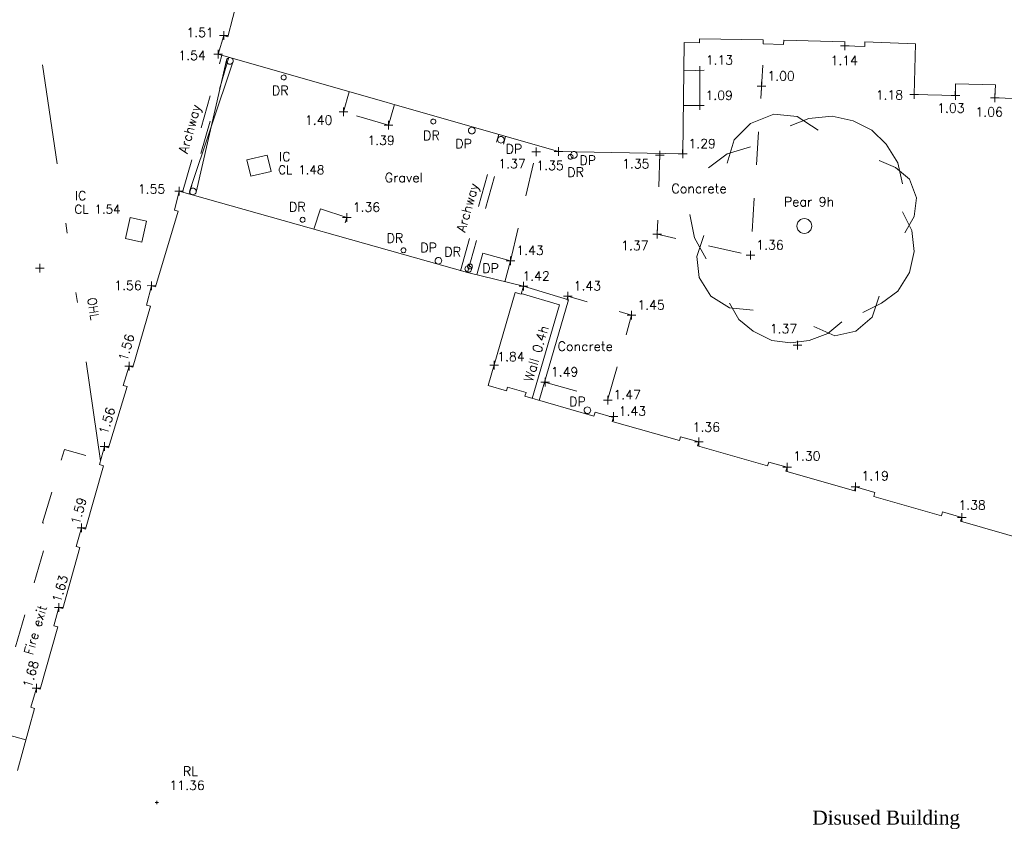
# Model space of a CAD drawing. Header units: metres. Extents: x 639013 to 639566, y 257273 to 257664.
# Tile 17 of 79: x 639202 to 639231, y 257455 to 257480. Entities that reach past the tile are written whole.
import ezdxf

# ---------------------------------------------------------------- set-up
doc = ezdxf.new("R2010")
doc.units = ezdxf.units.M
doc.linetypes.add('65208756-SWE-ZZ-XX-M-C-0002-FC06T002$0$03', pattern=[3, 1, -1, 1])
doc.linetypes.add('65208756-SWE-ZZ-XX-M-C-0002-FC06T002$0$IRRIGATION', pattern=[11.5, 3, -1.8, 0.3, -1.8, 0.3, -1.8, 2.5])
for name, color, linetype, lineweight in [('65208756-SWE-ZZ-XX-M-C-0002-FC06T002$0$0not0', 253, 'Continuous', 0), ('65208756-SWE-ZZ-XX-M-C-0002-FC06T002$0$SS_BUILDING', 253, 'Continuous', 0), ('65208756-SWE-ZZ-XX-M-C-0002-FC06T002$0$SS_COVERS', 253, 'Continuous', 0), ('65208756-SWE-ZZ-XX-M-C-0002-FC06T002$0$SS_DETAIL', 253, '65208756-SWE-ZZ-XX-M-C-0002-FC06T002$0$03', 0), ('65208756-SWE-ZZ-XX-M-C-0002-FC06T002$0$SS_GATE', 253, 'Continuous', 0), ('65208756-SWE-ZZ-XX-M-C-0002-FC06T002$0$SS_INTERNAL', 253, 'Continuous', 0), ('65208756-SWE-ZZ-XX-M-C-0002-FC06T002$0$SS_OHL', 253, '65208756-SWE-ZZ-XX-M-C-0002-FC06T002$0$IRRIGATION', 0), ('65208756-SWE-ZZ-XX-M-C-0002-FC06T002$0$SS_TEXT_GEN', 253, 'Continuous', 0), ('65208756-SWE-ZZ-XX-M-C-0002-FC06T002$0$SS_TREE', 253, 'Continuous', 0), ('65208756-SWE-ZZ-XX-M-C-0002-FC06T002$0$SS_TXT_DRAIN', 253, 'Continuous', 0), ('65208756-SWE-ZZ-XX-M-C-0002-FC06T002$0$SS_TXT_LEV_BLD', 253, 'Continuous', 0), ('65208756-SWE-ZZ-XX-M-C-0002-FC06T002$0$SS_TXT_LEV_GEN', 253, 'Continuous', 0), ('65208756-SWE-ZZ-XX-M-C-0002-FC06T002$0$SS_TXT_LEV_PNT', 253, 'Continuous', 0), ('65208756-SWE-ZZ-XX-M-C-0002-FC06T002$0$SS_TXT_TREE', 253, 'Continuous', 0), ('65208756-SWE-ZZ-XX-M-C-0002-FC06T002$0$SS_TXT_UTL_WATER', 253, 'Continuous', 0), ('65208756-SWE-ZZ-XX-M-C-0002-FC06T002$0$SS_UTL_TEXT', 253, 'Continuous', 0), ('65208756-SWE-ZZ-XX-M-C-0002-FC06T002$0$SS_WALL', 253, 'Continuous', 0)]:
    doc.layers.add(name, color=color, linetype=linetype, lineweight=lineweight)
doc.layers.add('Z-Xref', color=7, linetype='Continuous')
doc.styles.add('65208756-SWE-ZZ-XX-M-C-0002-FC06T002$0$ROMANS', font='ROMANS')
doc.styles.add('65208756-SWE-ZZ-XX-M-C-0002-FC06T002$0$Surveysolutions', font='romantic.ttf')

# ---------------------------------------------------------------- blocks, each defined once
blk = doc.blocks.new('65208756-SWE-ZZ-XX-M-C-0002-FC06T002')
at = {"layer": '65208756-SWE-ZZ-XX-M-C-0002-FC06T002$0$0not0', "linetype": 'Continuous'}
for p, q in [((639207.785, 257479.282), (639208.045, 257479.282)), ((639207.915, 257479.152), (639207.915, 257479.412)), ((639226.39, 257478.974), (639226.65, 257478.974)), ((639226.52, 257478.844), (639226.52, 257479.104)), ((639207.611, 257478.725), (639207.871, 257478.725)), ((639207.741, 257478.595), (639207.741, 257478.855)), ((639208.044, 257478.608), (639208.068, 257478.618)), ((639208.068, 257478.618), (639208.094, 257478.622)), ((639208.094, 257478.622), (639208.12, 257478.618)), ((639208.12, 257478.618), (639208.144, 257478.608)), ((639207.994, 257478.522), (639207.998, 257478.548)), ((639207.998, 257478.496), (639207.994, 257478.522)), ((639207.998, 257478.548), (639208.008, 257478.572)), ((639208.008, 257478.472), (639207.998, 257478.496)), ((639208.008, 257478.572), (639208.024, 257478.592)), ((639208.024, 257478.452), (639208.008, 257478.472)), ((639208.024, 257478.592), (639208.044, 257478.608)), ((639208.044, 257478.436), (639208.024, 257478.452)), ((639208.068, 257478.426), (639208.044, 257478.436)), ((639208.094, 257478.422), (639208.068, 257478.426)), ((639208.12, 257478.426), (639208.094, 257478.422)), ((639208.144, 257478.436), (639208.12, 257478.426)), ((639208.144, 257478.608), (639208.164, 257478.592)), ((639208.164, 257478.452), (639208.144, 257478.436)), ((639208.164, 257478.592), (639208.18, 257478.572)), ((639208.18, 257478.472), (639208.164, 257478.452)), ((639208.18, 257478.572), (639208.19, 257478.548)), ((639208.19, 257478.496), (639208.18, 257478.472)), ((639208.19, 257478.548), (639208.194, 257478.522)), ((639208.194, 257478.522), (639208.19, 257478.496)), ((639222.182, 257478.11), (639222.182, 257478.37)), ((639209.633, 257478.026), (639209.636, 257478.045)), ((639209.636, 257478.006), (639209.633, 257478.026)), ((639209.636, 257478.045), (639209.643, 257478.063)), ((639209.643, 257478.063), (639209.655, 257478.078)), ((639209.655, 257478.078), (639209.67, 257478.09)), ((639209.67, 257478.09), (639209.688, 257478.098)), ((639209.688, 257478.098), (639209.708, 257478.101)), ((639209.708, 257478.101), (639209.727, 257478.098)), ((639209.727, 257478.098), (639209.745, 257478.091)), ((639209.745, 257478.091), (639209.76, 257478.079)), ((639209.76, 257478.079), (639209.772, 257478.064)), ((639209.772, 257478.064), (639209.78, 257478.046)), ((639209.78, 257478.046), (639209.783, 257478.026)), ((639209.783, 257478.026), (639209.78, 257478.007)), ((639222.052, 257478.24), (639222.312, 257478.241)), ((639209.643, 257477.988), (639209.636, 257478.006)), ((639209.655, 257477.973), (639209.643, 257477.988)), ((639209.67, 257477.961), (639209.655, 257477.973)), ((639209.688, 257477.954), (639209.67, 257477.961)), ((639209.708, 257477.951), (639209.688, 257477.954)), ((639209.727, 257477.954), (639209.708, 257477.951)), ((639209.745, 257477.962), (639209.727, 257477.954)), ((639209.76, 257477.974), (639209.745, 257477.962)), ((639209.772, 257477.989), (639209.76, 257477.974)), ((639209.78, 257478.007), (639209.772, 257477.989)), ((639223.9, 257477.763), (639224.16, 257477.763)), ((639224.03, 257477.633), (639224.03, 257477.893)), ((639228.472, 257477.519), (639228.732, 257477.519)), ((639228.602, 257477.389), (639228.601, 257477.649)), ((639229.706, 257477.484), (639229.966, 257477.484)), ((639229.836, 257477.354), (639229.835, 257477.614)), ((639231.024, 257477.282), (639231.024, 257477.542)), ((639222.044, 257477.182), (639222.304, 257477.182)), ((639222.175, 257477.052), (639222.174, 257477.312)), ((639230.894, 257477.412), (639231.154, 257477.412)), ((639211.365, 257476.993), (639211.625, 257476.993)), ((639211.495, 257476.863), (639211.495, 257477.123)), ((639212.721, 257476.598), (639212.981, 257476.598)), ((639212.851, 257476.468), (639212.851, 257476.728)), ((639214.115, 257476.706), (639214.118, 257476.726)), ((639214.118, 257476.687), (639214.115, 257476.706)), ((639214.118, 257476.726), (639214.126, 257476.744)), ((639214.126, 257476.669), (639214.118, 257476.687)), ((639214.126, 257476.744), (639214.138, 257476.759)), ((639214.138, 257476.654), (639214.126, 257476.669)), ((639214.138, 257476.759), (639214.153, 257476.771)), ((639214.153, 257476.642), (639214.138, 257476.654)), ((639214.153, 257476.771), (639214.171, 257476.778)), ((639214.171, 257476.634), (639214.153, 257476.642)), ((639214.171, 257476.778), (639214.19, 257476.781)), ((639214.19, 257476.631), (639214.171, 257476.634)), ((639214.19, 257476.781), (639214.21, 257476.778)), ((639214.21, 257476.634), (639214.19, 257476.631)), ((639214.21, 257476.778), (639214.228, 257476.771)), ((639214.228, 257476.642), (639214.21, 257476.634)), ((639214.228, 257476.771), (639214.243, 257476.759)), ((639214.243, 257476.654), (639214.228, 257476.642)), ((639214.243, 257476.759), (639214.255, 257476.744)), ((639214.255, 257476.669), (639214.243, 257476.654)), ((639214.255, 257476.744), (639214.262, 257476.726)), ((639214.262, 257476.687), (639214.255, 257476.669)), ((639214.262, 257476.726), (639214.265, 257476.706)), ((639214.265, 257476.706), (639214.262, 257476.687)), ((639215.246, 257476.433), (639215.25, 257476.459)), ((639215.25, 257476.407), (639215.246, 257476.433)), ((639215.25, 257476.459), (639215.26, 257476.483)), ((639215.26, 257476.383), (639215.25, 257476.407)), ((639215.26, 257476.483), (639215.276, 257476.503)), ((639215.276, 257476.363), (639215.26, 257476.383)), ((639215.276, 257476.503), (639215.296, 257476.519)), ((639215.296, 257476.347), (639215.276, 257476.363)), ((639215.296, 257476.519), (639215.32, 257476.529)), ((639215.32, 257476.337), (639215.296, 257476.347)), ((639215.32, 257476.529), (639215.346, 257476.533)), ((639215.346, 257476.333), (639215.32, 257476.337)), ((639215.346, 257476.533), (639215.372, 257476.529)), ((639215.372, 257476.337), (639215.346, 257476.333)), ((639215.372, 257476.529), (639215.396, 257476.519)), ((639215.396, 257476.347), (639215.372, 257476.337)), ((639215.396, 257476.519), (639215.416, 257476.503)), ((639215.416, 257476.363), (639215.396, 257476.347)), ((639215.416, 257476.503), (639215.432, 257476.483)), ((639215.432, 257476.383), (639215.416, 257476.363)), ((639215.432, 257476.483), (639215.442, 257476.459)), ((639215.442, 257476.407), (639215.432, 257476.383)), ((639215.442, 257476.459), (639215.446, 257476.433)), ((639215.446, 257476.433), (639215.442, 257476.407)), ((639216.19, 257476.254), (639216.216, 257476.258)), ((639216.216, 257476.258), (639216.242, 257476.254)), ((639216.116, 257476.158), (639216.12, 257476.184)), ((639216.12, 257476.132), (639216.116, 257476.158)), ((639216.12, 257476.184), (639216.13, 257476.208)), ((639216.13, 257476.108), (639216.12, 257476.132)), ((639216.13, 257476.208), (639216.146, 257476.228)), ((639216.146, 257476.088), (639216.13, 257476.108)), ((639216.146, 257476.228), (639216.166, 257476.244)), ((639216.166, 257476.072), (639216.146, 257476.088)), ((639216.166, 257476.244), (639216.19, 257476.254)), ((639216.19, 257476.062), (639216.166, 257476.072)), ((639216.216, 257476.058), (639216.19, 257476.062)), ((639216.242, 257476.062), (639216.216, 257476.058)), ((639216.242, 257476.254), (639216.266, 257476.244)), ((639216.266, 257476.072), (639216.242, 257476.062)), ((639216.266, 257476.244), (639216.286, 257476.228)), ((639216.286, 257476.088), (639216.266, 257476.072)), ((639216.286, 257476.228), (639216.302, 257476.209)), ((639216.302, 257476.109), (639216.286, 257476.088)), ((639216.302, 257476.209), (639216.312, 257476.185)), ((639216.312, 257476.133), (639216.302, 257476.109)), ((639216.312, 257476.185), (639216.316, 257476.159)), ((639216.316, 257476.159), (639216.312, 257476.133)), ((639217.141, 257475.797), (639217.401, 257475.798)), ((639217.272, 257475.668), (639217.271, 257475.928)), ((639217.815, 257475.806), (639218.075, 257475.806)), ((639217.945, 257475.676), (639217.945, 257475.936)), ((639218.229, 257475.647), (639218.232, 257475.667)), ((639218.232, 257475.667), (639218.24, 257475.685)), ((639218.24, 257475.685), (639218.252, 257475.7)), ((639218.252, 257475.7), (639218.267, 257475.712)), ((639218.267, 257475.712), (639218.285, 257475.72)), ((639218.285, 257475.72), (639218.304, 257475.723)), ((639218.304, 257475.723), (639218.324, 257475.72)), ((639218.307, 257475.706), (639218.311, 257475.732)), ((639218.311, 257475.68), (639218.307, 257475.706)), ((639218.311, 257475.732), (639218.321, 257475.756)), ((639218.321, 257475.656), (639218.311, 257475.68)), ((639218.321, 257475.756), (639218.337, 257475.776)), ((639218.324, 257475.72), (639218.342, 257475.712)), ((639218.337, 257475.776), (639218.357, 257475.792)), ((639218.342, 257475.712), (639218.357, 257475.7)), ((639218.357, 257475.792), (639218.381, 257475.802)), ((639218.357, 257475.7), (639218.369, 257475.685)), ((639218.369, 257475.685), (639218.376, 257475.667)), ((639218.376, 257475.667), (639218.379, 257475.648)), ((639218.381, 257475.802), (639218.407, 257475.806)), ((639218.407, 257475.806), (639218.433, 257475.802)), ((639218.433, 257475.802), (639218.457, 257475.792)), ((639218.457, 257475.792), (639218.477, 257475.776)), ((639218.477, 257475.776), (639218.493, 257475.756)), ((639218.493, 257475.756), (639218.503, 257475.732)), ((639218.503, 257475.68), (639218.493, 257475.656)), ((639218.503, 257475.732), (639218.507, 257475.706)), ((639218.507, 257475.706), (639218.503, 257475.68)), ((639220.85, 257475.694), (639221.11, 257475.694)), ((639220.98, 257475.564), (639220.98, 257475.824)), ((639221.534, 257475.734), (639221.794, 257475.734)), ((639221.664, 257475.604), (639221.663, 257475.864)), ((639218.232, 257475.628), (639218.229, 257475.647)), ((639218.24, 257475.61), (639218.232, 257475.628)), ((639218.252, 257475.595), (639218.24, 257475.61)), ((639218.267, 257475.583), (639218.252, 257475.595)), ((639218.285, 257475.576), (639218.267, 257475.583)), ((639218.304, 257475.573), (639218.285, 257475.576)), ((639218.324, 257475.576), (639218.304, 257475.573)), ((639218.337, 257475.636), (639218.321, 257475.656)), ((639218.342, 257475.583), (639218.324, 257475.576)), ((639218.357, 257475.62), (639218.337, 257475.636)), ((639218.357, 257475.595), (639218.342, 257475.583)), ((639218.381, 257475.61), (639218.357, 257475.62)), ((639218.369, 257475.61), (639218.357, 257475.595)), ((639218.376, 257475.628), (639218.369, 257475.61)), ((639218.379, 257475.648), (639218.376, 257475.628)), ((639218.407, 257475.606), (639218.381, 257475.61)), ((639218.433, 257475.61), (639218.407, 257475.606)), ((639218.457, 257475.62), (639218.433, 257475.61)), ((639218.477, 257475.636), (639218.457, 257475.62)), ((639218.493, 257475.656), (639218.477, 257475.636)), ((639206.448, 257474.621), (639206.708, 257474.621)), ((639206.578, 257474.491), (639206.578, 257474.751)), ((639206.887, 257474.609), (639206.891, 257474.635)), ((639206.891, 257474.583), (639206.887, 257474.609)), ((639206.891, 257474.635), (639206.901, 257474.659)), ((639206.901, 257474.559), (639206.891, 257474.583)), ((639206.901, 257474.659), (639206.917, 257474.679)), ((639206.917, 257474.539), (639206.901, 257474.559)), ((639206.917, 257474.679), (639206.937, 257474.695)), ((639206.937, 257474.523), (639206.917, 257474.539)), ((639206.937, 257474.695), (639206.961, 257474.705)), ((639206.961, 257474.513), (639206.937, 257474.523)), ((639206.961, 257474.705), (639206.987, 257474.709)), ((639206.987, 257474.509), (639206.961, 257474.513)), ((639206.987, 257474.709), (639207.013, 257474.705)), ((639207.013, 257474.513), (639206.987, 257474.509)), ((639207.013, 257474.705), (639207.037, 257474.695)), ((639207.037, 257474.523), (639207.013, 257474.513)), ((639207.037, 257474.695), (639207.057, 257474.679)), ((639207.057, 257474.539), (639207.037, 257474.523)), ((639207.057, 257474.679), (639207.073, 257474.66)), ((639207.073, 257474.56), (639207.057, 257474.539)), ((639207.073, 257474.66), (639207.083, 257474.636)), ((639207.083, 257474.584), (639207.073, 257474.56)), ((639207.083, 257474.636), (639207.087, 257474.61)), ((639207.087, 257474.61), (639207.083, 257474.584)), ((639211.604, 257473.697), (639211.604, 257473.957)), ((639210.198, 257473.758), (639210.201, 257473.778)), ((639210.201, 257473.739), (639210.198, 257473.758)), ((639210.201, 257473.778), (639210.209, 257473.796)), ((639210.209, 257473.721), (639210.201, 257473.739)), ((639210.209, 257473.796), (639210.221, 257473.811)), ((639210.221, 257473.706), (639210.209, 257473.721)), ((639210.221, 257473.811), (639210.236, 257473.823)), ((639210.236, 257473.694), (639210.221, 257473.706)), ((639210.236, 257473.823), (639210.254, 257473.83)), ((639210.254, 257473.686), (639210.236, 257473.694)), ((639210.254, 257473.83), (639210.273, 257473.833)), ((639210.273, 257473.683), (639210.254, 257473.686)), ((639210.273, 257473.833), (639210.293, 257473.83)), ((639210.293, 257473.686), (639210.273, 257473.683)), ((639210.293, 257473.83), (639210.311, 257473.823)), ((639210.311, 257473.694), (639210.293, 257473.686)), ((639210.311, 257473.823), (639210.326, 257473.811)), ((639210.326, 257473.706), (639210.311, 257473.694)), ((639210.326, 257473.811), (639210.338, 257473.796)), ((639210.338, 257473.721), (639210.326, 257473.706)), ((639210.338, 257473.796), (639210.345, 257473.778)), ((639210.345, 257473.739), (639210.338, 257473.721)), ((639210.345, 257473.778), (639210.348, 257473.758)), ((639210.348, 257473.758), (639210.345, 257473.739)), ((639211.474, 257473.827), (639211.734, 257473.827)), ((639225.085, 257473.571), (639225.094, 257473.63)), ((639225.094, 257473.63), (639225.117, 257473.684)), ((639225.117, 257473.684), (639225.153, 257473.729)), ((639225.153, 257473.729), (639225.198, 257473.765)), ((639225.198, 257473.765), (639225.252, 257473.788)), ((639225.252, 257473.788), (639225.31, 257473.797)), ((639225.31, 257473.797), (639225.369, 257473.788)), ((639225.369, 257473.788), (639225.423, 257473.765)), ((639225.423, 257473.765), (639225.468, 257473.729)), ((639225.468, 257473.729), (639225.504, 257473.684)), ((639225.504, 257473.684), (639225.526, 257473.63)), ((639225.526, 257473.63), (639225.535, 257473.572)), ((639220.773, 257473.323), (639221.033, 257473.323)), ((639220.903, 257473.193), (639220.903, 257473.453)), ((639225.094, 257473.513), (639225.085, 257473.571)), ((639225.117, 257473.459), (639225.094, 257473.513)), ((639225.153, 257473.414), (639225.117, 257473.459)), ((639225.198, 257473.378), (639225.153, 257473.414)), ((639225.252, 257473.356), (639225.198, 257473.378)), ((639225.311, 257473.347), (639225.252, 257473.356)), ((639225.369, 257473.356), (639225.311, 257473.347)), ((639225.423, 257473.378), (639225.369, 257473.356)), ((639225.468, 257473.414), (639225.423, 257473.378)), ((639225.504, 257473.459), (639225.468, 257473.414)), ((639225.526, 257473.513), (639225.504, 257473.459)), ((639225.535, 257473.572), (639225.526, 257473.513)), ((639213.222, 257472.845), (639213.225, 257472.864)), ((639213.225, 257472.825), (639213.222, 257472.845)), ((639213.225, 257472.864), (639213.233, 257472.882)), ((639213.233, 257472.807), (639213.225, 257472.825)), ((639213.233, 257472.882), (639213.245, 257472.897)), ((639213.245, 257472.792), (639213.233, 257472.807)), ((639213.245, 257472.897), (639213.26, 257472.909)), ((639213.26, 257472.78), (639213.245, 257472.792)), ((639213.26, 257472.909), (639213.278, 257472.917)), ((639213.278, 257472.773), (639213.26, 257472.78)), ((639213.278, 257472.917), (639213.297, 257472.92)), ((639213.297, 257472.77), (639213.278, 257472.773)), ((639213.297, 257472.92), (639213.317, 257472.917)), ((639213.317, 257472.773), (639213.297, 257472.77)), ((639213.317, 257472.917), (639213.335, 257472.909)), ((639213.335, 257472.78), (639213.317, 257472.773)), ((639213.335, 257472.909), (639213.35, 257472.897)), ((639213.35, 257472.792), (639213.335, 257472.78)), ((639213.35, 257472.897), (639213.362, 257472.882)), ((639213.362, 257472.807), (639213.35, 257472.792)), ((639213.362, 257472.882), (639213.369, 257472.864)), ((639213.369, 257472.825), (639213.362, 257472.807)), ((639213.369, 257472.864), (639213.372, 257472.845)), ((639213.372, 257472.845), (639213.369, 257472.825)), ((639223.696, 257472.566), (639223.696, 257472.826)), ((639202.401, 257472.181), (639202.401, 257472.441)), ((639214.243, 257472.531), (639214.247, 257472.557)), ((639214.247, 257472.505), (639214.243, 257472.531)), ((639214.247, 257472.557), (639214.257, 257472.581)), ((639214.257, 257472.481), (639214.247, 257472.505)), ((639214.257, 257472.581), (639214.273, 257472.601)), ((639214.273, 257472.461), (639214.257, 257472.481)), ((639214.273, 257472.601), (639214.293, 257472.617)), ((639214.293, 257472.445), (639214.273, 257472.461)), ((639214.293, 257472.617), (639214.317, 257472.628)), ((639214.317, 257472.436), (639214.293, 257472.445)), ((639214.317, 257472.628), (639214.343, 257472.632)), ((639214.343, 257472.432), (639214.317, 257472.436)), ((639214.343, 257472.632), (639214.369, 257472.628)), ((639214.369, 257472.436), (639214.343, 257472.432)), ((639214.369, 257472.628), (639214.393, 257472.618)), ((639214.393, 257472.446), (639214.369, 257472.436)), ((639214.393, 257472.618), (639214.413, 257472.602)), ((639214.413, 257472.462), (639214.393, 257472.446)), ((639214.413, 257472.602), (639214.429, 257472.582)), ((639214.429, 257472.482), (639214.413, 257472.462)), ((639214.429, 257472.582), (639214.439, 257472.558)), ((639214.439, 257472.506), (639214.429, 257472.482)), ((639214.439, 257472.558), (639214.443, 257472.532)), ((639214.443, 257472.532), (639214.439, 257472.506)), ((639215.236, 257472.412), (639215.251, 257472.424)), ((639215.251, 257472.424), (639215.269, 257472.431)), ((639215.269, 257472.431), (639215.288, 257472.434)), ((639215.288, 257472.434), (639215.308, 257472.431)), ((639215.308, 257472.431), (639215.326, 257472.424)), ((639215.326, 257472.424), (639215.341, 257472.412)), ((639216.376, 257472.532), (639216.636, 257472.532)), ((639216.506, 257472.402), (639216.506, 257472.662)), ((639223.566, 257472.696), (639223.826, 257472.696)), ((639202.271, 257472.311), (639202.531, 257472.311)), ((639215.14, 257472.285), (639215.144, 257472.311)), ((639215.144, 257472.259), (639215.14, 257472.285)), ((639215.144, 257472.311), (639215.154, 257472.335)), ((639215.155, 257472.235), (639215.144, 257472.259)), ((639215.154, 257472.335), (639215.17, 257472.355)), ((639215.171, 257472.215), (639215.155, 257472.235)), ((639215.17, 257472.355), (639215.19, 257472.371)), ((639215.191, 257472.199), (639215.171, 257472.215)), ((639215.19, 257472.371), (639215.214, 257472.381)), ((639215.215, 257472.189), (639215.191, 257472.199)), ((639215.213, 257472.359), (639215.216, 257472.379)), ((639215.216, 257472.34), (639215.213, 257472.359)), ((639215.214, 257472.381), (639215.24, 257472.385)), ((639215.241, 257472.185), (639215.215, 257472.189)), ((639215.216, 257472.379), (639215.224, 257472.397)), ((639215.224, 257472.322), (639215.216, 257472.34)), ((639215.224, 257472.397), (639215.236, 257472.412)), ((639215.236, 257472.307), (639215.224, 257472.322)), ((639215.251, 257472.295), (639215.236, 257472.307)), ((639215.24, 257472.385), (639215.266, 257472.381)), ((639215.267, 257472.189), (639215.241, 257472.185)), ((639215.269, 257472.287), (639215.251, 257472.295)), ((639215.266, 257472.381), (639215.29, 257472.371)), ((639215.291, 257472.199), (639215.267, 257472.189)), ((639215.288, 257472.284), (639215.269, 257472.287)), ((639215.308, 257472.287), (639215.288, 257472.284)), ((639215.29, 257472.371), (639215.31, 257472.355)), ((639215.311, 257472.215), (639215.291, 257472.199)), ((639215.326, 257472.295), (639215.308, 257472.287)), ((639215.31, 257472.355), (639215.326, 257472.335)), ((639215.327, 257472.235), (639215.311, 257472.215)), ((639215.326, 257472.335), (639215.336, 257472.311)), ((639215.341, 257472.307), (639215.326, 257472.295)), ((639215.336, 257472.259), (639215.327, 257472.235)), ((639215.336, 257472.311), (639215.34, 257472.285)), ((639215.34, 257472.285), (639215.336, 257472.259)), ((639215.341, 257472.412), (639215.353, 257472.397)), ((639215.353, 257472.322), (639215.341, 257472.307)), ((639215.353, 257472.397), (639215.36, 257472.379)), ((639215.36, 257472.34), (639215.353, 257472.322)), ((639215.36, 257472.379), (639215.363, 257472.359)), ((639215.363, 257472.359), (639215.36, 257472.34)), ((639205.75, 257471.652), (639205.75, 257471.912)), ((639216.89, 257471.633), (639216.89, 257471.893)), ((639205.62, 257471.782), (639205.88, 257471.783)), ((639216.76, 257471.763), (639217.02, 257471.763)), ((639218.224, 257471.337), (639218.224, 257471.597)), ((639218.094, 257471.466), (639218.354, 257471.467)), ((639220.133, 257470.766), (639220.133, 257471.026)), ((639220.003, 257470.896), (639220.263, 257470.896)), ((639225.101, 257469.865), (639225.101, 257470.125)), ((639224.971, 257469.995), (639225.231, 257469.995)), ((639205.072, 257469.241), (639205.072, 257469.501)), ((639216.013, 257469.271), (639216.013, 257469.531)), ((639204.942, 257469.371), (639205.202, 257469.371)), ((639215.883, 257469.401), (639216.143, 257469.401)), ((639217.411, 257468.889), (639217.671, 257468.889)), ((639217.541, 257468.759), (639217.541, 257469.019)), ((639219.287, 257468.351), (639219.547, 257468.351)), ((639219.417, 257468.221), (639219.417, 257468.481)), ((639218.71, 257468.046), (639218.714, 257468.072)), ((639218.714, 257468.02), (639218.71, 257468.046)), ((639218.714, 257468.072), (639218.724, 257468.096)), ((639218.724, 257467.996), (639218.714, 257468.02)), ((639218.724, 257468.096), (639218.74, 257468.116)), ((639218.74, 257467.976), (639218.724, 257467.996)), ((639218.74, 257468.116), (639218.76, 257468.132)), ((639218.76, 257468.132), (639218.784, 257468.143)), ((639218.784, 257468.143), (639218.81, 257468.147)), ((639218.81, 257468.147), (639218.836, 257468.143)), ((639218.836, 257468.143), (639218.86, 257468.133)), ((639218.86, 257468.133), (639218.88, 257468.117)), ((639218.88, 257468.117), (639218.896, 257468.097)), ((639218.896, 257467.997), (639218.88, 257467.977)), ((639218.896, 257468.097), (639218.906, 257468.073)), ((639218.906, 257468.021), (639218.896, 257467.997)), ((639218.906, 257468.073), (639218.91, 257468.047)), ((639218.91, 257468.047), (639218.906, 257468.021)), ((639218.76, 257467.96), (639218.74, 257467.976)), ((639218.784, 257467.951), (639218.76, 257467.96)), ((639218.81, 257467.947), (639218.784, 257467.951)), ((639218.836, 257467.951), (639218.81, 257467.947)), ((639218.86, 257467.961), (639218.836, 257467.951)), ((639218.88, 257467.977), (639218.86, 257467.961)), ((639219.465, 257467.857), (639219.725, 257467.857)), ((639219.595, 257467.727), (639219.595, 257467.987)), ((639222.145, 257466.965), (639222.144, 257467.225)), ((639204.211, 257466.957), (639204.471, 257466.957)), ((639204.341, 257466.827), (639204.341, 257467.087)), ((639222.015, 257467.095), (639222.275, 257467.095)), ((639224.663, 257466.335), (639224.923, 257466.335)), ((639224.793, 257466.205), (639224.793, 257466.465)), ((639226.713, 257465.747), (639226.973, 257465.747)), ((639226.843, 257465.617), (639226.843, 257465.877)), ((639229.897, 257464.833), (639230.157, 257464.833)), ((639230.027, 257464.703), (639230.027, 257464.963)), ((639203.52, 257464.516), (639203.78, 257464.516)), ((639203.65, 257464.386), (639203.65, 257464.646)), ((639202.838, 257462.136), (639203.098, 257462.136)), ((639202.968, 257462.006), (639202.968, 257462.266)), ((639202.295, 257459.582), (639202.295, 257459.842)), ((639202.165, 257459.712), (639202.425, 257459.712)), ((639205.854, 257456.284), (639205.954, 257456.284)), ((639205.904, 257456.234), (639205.904, 257456.334))]:
    blk.add_line(p, q, dxfattribs=at)
at = {"layer": '65208756-SWE-ZZ-XX-M-C-0002-FC06T002$0$SS_BUILDING'}
for p, q in [((639208.628, 257481.561), (639208.029, 257479.246)), ((639207.915, 257479.282), (639207.741, 257478.725)), ((639208.029, 257479.246), (639207.915, 257479.282)), ((639221.664, 257475.734), (639221.707, 257479.075)), ((639221.707, 257479.075), (639222.168, 257479.061)), ((639222.168, 257479.061), (639222.17, 257479.181)), ((639222.17, 257479.181), (639224.078, 257479.154)), ((639224.078, 257479.154), (639224.076, 257479.034)), ((639224.076, 257479.034), (639224.69, 257479.019)), ((639224.69, 257479.019), (639224.692, 257479.145)), ((639224.692, 257479.145), (639226.523, 257479.094)), ((639226.523, 257479.094), (639226.52, 257478.974)), ((639226.52, 257478.974), (639227.122, 257478.959)), ((639227.122, 257478.959), (639227.126, 257479.093)), ((639227.126, 257479.093), (639228.642, 257479.034)), ((639228.642, 257479.034), (639228.6, 257477.519)), ((639207.741, 257478.725), (639217.945, 257475.806)), ((639229.836, 257477.484), (639229.845, 257477.834)), ((639229.845, 257477.834), (639231.035, 257477.801)), ((639231.035, 257477.801), (639231.024, 257477.412)), ((639228.6, 257477.519), (639229.836, 257477.484)), ((639231.024, 257477.412), (639232.249, 257477.378)), ((639217.945, 257475.806), (639221.664, 257475.734))]:
    blk.add_line(p, q, dxfattribs=at)
at = {"layer": '65208756-SWE-ZZ-XX-M-C-0002-FC06T002$0$SS_BUILDING', "flags": 128}
blk.add_lwpolyline([(639201.729, 257457.246), (639202.24, 257459.106), (639202.125, 257459.139), (639202.295, 257459.712), (639202.41, 257459.679), (639202.939, 257461.548), (639202.823, 257461.579), (639202.968, 257462.136), (639203.084, 257462.105), (639203.598, 257463.926), (639203.483, 257463.96), (639203.65, 257464.516), (639203.765, 257464.483), (639204.302, 257466.379), (639204.188, 257466.416), (639204.341, 257466.957), (639204.456, 257466.92), (639205.016, 257468.757), (639204.901, 257468.79), (639205.072, 257469.371), (639205.187, 257469.338), (639205.712, 257471.165), (639205.596, 257471.197), (639205.75, 257471.782), (639205.865, 257471.75), (639206.548, 257474.013), (639206.432, 257474.045), (639206.578, 257474.621), (639215.211, 257472.173), (639216.89, 257471.763), (639216.82, 257471.527), (639216.642, 257471.576), (639215.835, 257468.787), (639216.385, 257468.628), (639216.419, 257468.743), (639216.97, 257468.58), (639216.936, 257468.465), (639219.005, 257467.871), (639219.038, 257467.986), (639219.587, 257467.829), (639219.554, 257467.713), (639221.571, 257467.135), (639221.604, 257467.25), (639222.145, 257467.095), (639222.111, 257466.98), (639224.21, 257466.378), (639224.243, 257466.493), (639224.793, 257466.335), (639224.76, 257466.22), (639226.81, 257465.631), (639226.843, 257465.747), (639227.423, 257465.58), (639227.39, 257465.465), (639229.416, 257464.884), (639229.449, 257464.999), (639230.027, 257464.833), (639229.994, 257464.718), (639232.037, 257464.132)], dxfattribs=at)
at = {"layer": '65208756-SWE-ZZ-XX-M-C-0002-FC06T002$0$SS_COVERS', "flags": 128}
for points in [[(639208.604, 257475.553), (639209.216, 257475.696), (639209.33, 257475.21), (639208.718, 257475.066), (639208.604, 257475.553)], [(639204.965, 257473.2), (639205.107, 257473.828), (639205.595, 257473.717), (639205.452, 257473.089), (639204.965, 257473.2)]]:
    blk.add_lwpolyline(points, dxfattribs=at)
at = {"layer": '65208756-SWE-ZZ-XX-M-C-0002-FC06T002$0$SS_DETAIL'}
for p, q in [((639206.679, 257474.592), (639207.852, 257478.693)), ((639208.062, 257478.633), (639206.876, 257474.537)), ((639221.696, 257478.244), (639222.182, 257478.24)), ((639222.182, 257478.24), (639222.174, 257477.182)), ((639211.495, 257476.993), (639211.672, 257477.601)), ((639213.03, 257477.212), (639212.851, 257476.598)), ((639222.174, 257477.182), (639221.682, 257477.185)), ((639212.851, 257476.598), (639211.495, 257476.993)), ((639215.003, 257472.231), (639216.151, 257476.32)), ((639215.211, 257472.173), (639216.358, 257476.26)), ((639216.506, 257472.532), (639217.316, 257475.986)), ((639210.612, 257473.477), (639210.81, 257474.085)), ((639215.496, 257472.107), (639215.679, 257472.762)), ((639215.679, 257472.762), (639216.506, 257472.532)), ((639216.506, 257472.532), (639216.33, 257471.9))]:
    blk.add_line(p, q, dxfattribs=at)
at = {"layer": '65208756-SWE-ZZ-XX-M-C-0002-FC06T002$0$SS_DETAIL', "flags": 128}
for points in [[(639220.982, 257475.747), (639220.903, 257473.323), (639223.696, 257472.696), (639224.113, 257479.033)], [(639210.81, 257474.085), (639211.604, 257473.827), (639211.417, 257473.249)], [(639217.526, 257468.893), (639219.417, 257468.351), (639220.133, 257470.896), (639218.224, 257471.467), (639218.203, 257471.386)], [(639200.547, 257457.116), (639202.731, 257464.579), (639202.481, 257464.67), (639203.134, 257466.866), (639204.231, 257466.566)], [(639201.982, 257458.167), (639200.938, 257458.454)]]:
    blk.add_lwpolyline(points, dxfattribs=at)
at = {"layer": '65208756-SWE-ZZ-XX-M-C-0002-FC06T002$0$SS_GATE'}
for p, q in [((639206.891, 257474.635), (639208.187, 257478.488)), ((639207.998, 257478.548), (639207.083, 257474.584))]:
    blk.add_line(p, q, dxfattribs=at)
at = {"layer": '65208756-SWE-ZZ-XX-M-C-0002-FC06T002$0$SS_OHL', "flags": 128}
blk.add_lwpolyline([(639204.221, 257466.533), (639199.211, 257500.704), (639211.732, 257497.146)], dxfattribs=at)
at = {"layer": '65208756-SWE-ZZ-XX-M-C-0002-FC06T002$0$SS_TREE'}
for p, q in [((639223.698, 257476.65), (639224.398, 257476.931)), ((639224.398, 257476.931), (639225.098, 257476.861)), ((639225.098, 257476.861), (639225.728, 257476.442)), ((639225.448, 257476.792), (639226.148, 257476.862)), ((639226.148, 257476.862), (639226.778, 257476.723)), ((639223.209, 257476.16), (639223.698, 257476.65)), ((639224.888, 257476.581), (639225.448, 257476.792)), ((639226.778, 257476.723), (639227.338, 257476.443)), ((639227.338, 257476.443), (639227.759, 257476.023)), ((639222.999, 257475.46), (639223.209, 257476.16)), ((639227.759, 257476.023), (639228.109, 257475.464)), ((639222.439, 257475.32), (639222.999, 257475.74)), ((639222.999, 257475.74), (639223.699, 257475.95)), ((639227.549, 257475.533), (639228.039, 257475.324)), ((639228.109, 257475.464), (639228.25, 257474.834)), ((639228.039, 257475.324), (639228.459, 257474.974)), ((639228.459, 257474.974), (639228.67, 257474.414)), ((639228.67, 257474.414), (639228.6, 257473.854)), ((639222.021, 257473.219), (639221.88, 257473.919)), ((639228.25, 257473.994), (639228.531, 257473.434)), ((639228.6, 257473.854), (639228.321, 257473.364)), ((639228.531, 257473.434), (639228.601, 257472.804)), ((639222.371, 257472.589), (639222.021, 257473.219)), ((639222.091, 257472.659), (639222.301, 257473.289)), ((639228.601, 257472.804), (639228.461, 257472.174)), ((639222.162, 257472.029), (639222.091, 257472.659)), ((639228.461, 257472.174), (639228.112, 257471.614)), ((639222.512, 257471.47), (639222.162, 257472.029)), ((639228.112, 257471.614), (639227.622, 257471.263)), ((639223.072, 257471.12), (639222.512, 257471.47)), ((639223.352, 257470.77), (639223.072, 257471.26)), ((639227.622, 257471.263), (639227.062, 257470.983)), ((639227.552, 257471.473), (639227.342, 257470.843)), ((639223.772, 257471.05), (639223.072, 257471.12)), ((639223.773, 257470.42), (639223.352, 257470.77)), ((639226.432, 257470.702), (639226.013, 257470.352)), ((639227.342, 257470.843), (639226.853, 257470.423)), ((639224.333, 257470.141), (639223.773, 257470.42)), ((639226.223, 257470.282), (639225.593, 257470.562)), ((639226.853, 257470.423), (639226.223, 257470.282)), ((639224.893, 257470.071), (639224.333, 257470.141)), ((639225.453, 257470.142), (639224.893, 257470.071)), ((639226.013, 257470.352), (639225.453, 257470.142))]:
    blk.add_line(p, q, dxfattribs=at)
at = {"layer": '65208756-SWE-ZZ-XX-M-C-0002-FC06T002$0$SS_WALL', "flags": 128}
for points in [[(639216.827, 257471.553), (639217.973, 257471.208), (639217.154, 257468.402)], [(639216.89, 257471.763), (639218.245, 257471.356), (639217.365, 257468.341)]]:
    blk.add_lwpolyline(points, dxfattribs=at)
at = {"layer": '65208756-SWE-ZZ-XX-M-C-0002-FC06T002$0$SS_INTERNAL', "style": '65208756-SWE-ZZ-XX-M-C-0002-FC06T002$0$ROMANS'}
for s, height, p in [('RL', 0.28, (639206.684, 257457.079)), ('11.36', 0.274, (639206.283, 257456.663))]:
    blk.add_text(s, height=height, rotation=0.0408, dxfattribs=at).set_placement(p)
at = {"layer": '65208756-SWE-ZZ-XX-M-C-0002-FC06T002$0$SS_TEXT_GEN'}
for s, height, rotation, style, p in [('Archway', 0.28, 74.3245, '65208756-SWE-ZZ-XX-M-C-0002-FC06T002$0$ROMANS', (639206.818, 257475.724)), ('Gravel', 0.28, 0.0408, '65208756-SWE-ZZ-XX-M-C-0002-FC06T002$0$ROMANS', (639212.736, 257474.883)), ('Archway', 0.28, 74.3245, '65208756-SWE-ZZ-XX-M-C-0002-FC06T002$0$ROMANS', (639215.143, 257473.363)), ('Concrete', 0.28, 0.0408, '65208756-SWE-ZZ-XX-M-C-0002-FC06T002$0$ROMANS', (639221.325, 257474.557)), ('Wall 0.4h', 0.28, 73.7288, '65208756-SWE-ZZ-XX-M-C-0002-FC06T002$0$ROMANS', (639217.168, 257468.88)), ('Concrete', 0.28, 0.0408, '65208756-SWE-ZZ-XX-M-C-0002-FC06T002$0$ROMANS', (639217.915, 257469.824)), ('Fire exit', 0.278, 73.4273, '65208756-SWE-ZZ-XX-M-C-0002-FC06T002$0$ROMANS', (639202.182, 257460.687)), ('Disused Building', 0.42, 0.0408, '65208756-SWE-ZZ-XX-M-C-0002-FC06T002$0$Surveysolutions', (639225.553, 257455.619))]:
    blk.add_text(s, height=height, rotation=rotation, dxfattribs=dict(at, style=style)).set_placement(p)
at = {"layer": '65208756-SWE-ZZ-XX-M-C-0002-FC06T002$0$SS_TXT_DRAIN', "style": '65208756-SWE-ZZ-XX-M-C-0002-FC06T002$0$ROMANS'}
for s, height, p in [('DR', 0.28, (639209.352, 257477.497)), ('DR', 0.28, (639213.883, 257476.145)), ('IC', 0.274, (639209.569, 257475.517)), ('CL 1.48', 0.26, (639209.543, 257475.127)), ('DR', 0.28, (639218.203, 257475.045)), ('IC', 0.274, (639203.452, 257474.345)), ('CL 1.54', 0.26, (639203.437, 257473.944)), ('DR', 0.28, (639209.864, 257474.007)), ('DR', 0.28, (639212.788, 257473.072)), ('DR', 0.28, (639214.519, 257472.659))]:
    blk.add_text(s, height=height, rotation=0.0408, dxfattribs=at).set_placement(p)
at = {"layer": '65208756-SWE-ZZ-XX-M-C-0002-FC06T002$0$SS_TXT_LEV_BLD', "style": '65208756-SWE-ZZ-XX-M-C-0002-FC06T002$0$ROMANS'}
for s, rotation, p in [('1.51', 0.0408, (639206.791, 257479.238)), ('1.54', 0.0408, (639206.55, 257478.549)), ('1.14', 0.0408, (639226.096, 257478.399)), ('1.18', 0.0408, (639227.449, 257477.366)), ('1.03', 0.0408, (639229.291, 257476.97)), ('1.06', 0.0408, (639230.439, 257476.857)), ('1.29', 0.0408, (639221.837, 257475.907)), ('1.35', 0.0408, (639217.279, 257475.251)), ('1.55', 0.0408, (639205.335, 257474.546)), ('1.42', 0.0408, (639216.861, 257471.937)), ('1.56', 0.0408, (639204.63, 257471.652)), ('1.56', 73.9842, (639205.01, 257469.496)), ('1.84', 0.0408, (639216.107, 257469.518)), ('1.56', 73.0265, (639204.424, 257467.299)), ('1.43', 0.0408, (639219.746, 257467.884)), ('1.36', 0.0408, (639221.962, 257467.404)), ('1.30', 0.0408, (639224.974, 257466.536)), ('1.19', 0.0408, (639227.023, 257465.942)), ('1.59', 74.185, (639203.582, 257464.595)), ('1.38', 0.0408, (639229.927, 257465.065)), ('1.63', 74.2363, (639203.026, 257462.261)), ('1.68', 74.1933, (639202.148, 257459.701))]:
    blk.add_text(s, height=0.274, rotation=rotation, dxfattribs=at).set_placement(p)
at = {"layer": '65208756-SWE-ZZ-XX-M-C-0002-FC06T002$0$SS_TXT_LEV_GEN', "style": '65208756-SWE-ZZ-XX-M-C-0002-FC06T002$0$ROMANS'}
for s, p in [('1.13', (639222.355, 257478.414)), ('1.00', (639224.203, 257477.937)), ('1.09', (639222.348, 257477.355)), ('1.40', (639210.343, 257476.61)), ('1.39', (639212.215, 257476.003)), ('1.37', (639216.14, 257475.304)), ('1.35', (639219.848, 257475.3)), ('1.36', (639211.777, 257474)), ('1.37', (639219.821, 257472.849)), ('1.36', (639223.87, 257472.869)), ('1.43', (639216.679, 257472.705)), ('1.43', (639218.397, 257471.64)), ('1.45', (639220.307, 257471.069)), ('1.49', (639217.714, 257469.062)), ('1.47', (639219.59, 257468.378))]:
    blk.add_text(s, height=0.274, rotation=0.0408, dxfattribs=at).set_placement(p)
at = {"layer": '65208756-SWE-ZZ-XX-M-C-0002-FC06T002$0$SS_TXT_LEV_PNT', "style": '65208756-SWE-ZZ-XX-M-C-0002-FC06T002$0$ROMANS'}
blk.add_text('1.37', height=0.274, rotation=0.0408, dxfattribs=at).set_placement((639224.275, 257470.355))
at = {"layer": '65208756-SWE-ZZ-XX-M-C-0002-FC06T002$0$SS_TXT_TREE', "style": '65208756-SWE-ZZ-XX-M-C-0002-FC06T002$0$ROMANS'}
blk.add_text('Pear 9h', height=0.28, rotation=0.0408, dxfattribs=at).set_placement((639224.695, 257474.16))
at = {"layer": '65208756-SWE-ZZ-XX-M-C-0002-FC06T002$0$SS_TXT_UTL_WATER', "style": '65208756-SWE-ZZ-XX-M-C-0002-FC06T002$0$ROMANS'}
for p in [(639214.848, 257475.903), (639216.357, 257475.746), (639218.571, 257475.406), (639213.8, 257472.785), (639215.656, 257472.168), (639218.261, 257468.168)]:
    blk.add_text('DP', height=0.278, rotation=0.0408, dxfattribs=at).set_placement(p)
at = {"layer": '65208756-SWE-ZZ-XX-M-C-0002-FC06T002$0$SS_UTL_TEXT', "style": '65208756-SWE-ZZ-XX-M-C-0002-FC06T002$0$ROMANS'}
blk.add_text('OHL', height=0.26, rotation=278.4495, dxfattribs=at).set_placement((639203.826, 257471.406))

msp = doc.modelspace()

# ---------------------------------------------------------------- block references
at = {"layer": 'Z-Xref', "linetype": 'Continuous'}
msp.add_blockref('65208756-SWE-ZZ-XX-M-C-0002-FC06T002', (0, 0), dxfattribs=at)

doc.saveas('drawing.dxf')
